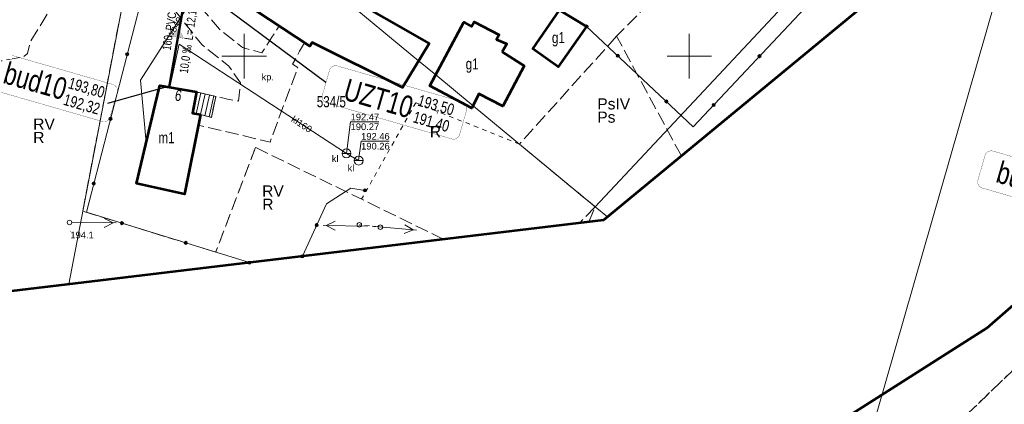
# Model space of a CAD drawing. Header units: metres. Extents: x 7482748 to 7484637, y 5684406 to 5687014.
# Tile 61 of 180: x 7482975 to 7483085, y 5685611 to 5685654. Entities that reach past the tile are written whole.
import ezdxf
from ezdxf.enums import TextEntityAlignment as Align
from ezdxf.lldxf.tags import DXFTag

# ---------------------------------------------------------------- set-up
doc = ezdxf.new("R2010")
doc.units = ezdxf.units.M
doc.header["$MEASUREMENT"] = 0
for name, pattern in [('1', [1.5, 1, -0.5]), ('KTJZ01_500', [2, 1.5, -0.5]), ('l217_500', [2, 1.5, -0.5]), ('l218_500', [1, 0.5, -0.5])]:
    doc.linetypes.add(name, pattern=pattern)
for name, color, linetype, lineweight, true_color in [('.przyłącza', 32, 'Continuous', 50, 0xbd5e00), ('GES__SUPK_01_pL', 7, 'Continuous', 13, 0x803300), ('GES__SUPW_01_pL', 5, 'Continuous', 13, 0x0000ff), ('GES__SUUS_OD_KL', 7, 'Continuous', 13, 0x803300)]:
    doc.layers.add(name, color=color, linetype=linetype, lineweight=lineweight, true_color=true_color)
for name, color, linetype, lineweight in [('_Dzialki', 7, 'Continuous', 0), ('_Dzialki_opis', 7, 'Continuous', 0), ('_Kontury', 7, 'Continuous', 0), ('_Kontury_opis', 7, 'Continuous', 0), ('_Podzial_sekcyjny_krzyze', 7, '1', 13), ('_Uzytki', 7, 'Continuous', 0), ('_Uzytki_opis', 7, 'Continuous', 0), ('_Zakres2', 7, 'Continuous', 0), ('EGB_Adres', 7, 'Continuous', 0), ('EGB_Budynek', 7, 'Continuous', 0), ('EGB_Budynek_opis', 7, 'Continuous', 0), ('EGB_ObiektTrwaleZwiazanyZBudynk', 7, 'Continuous', 0), ('EGBE_L_3', 7, 'Continuous', 0), ('GES__SUSM04_01P', 7, 'Continuous', 13), ('GES__SUSM05_01L', 7, 'Continuous', 13), ('GES__SUUS07_P', 7, 'Continuous', 13), ('KTOK05_01', 7, 'Continuous', 13), ('RTPW01_P', 7, 'Continuous', 0), ('SUPE_L_3', 1, 'Continuous', 13)]:
    doc.layers.add(name, color=color, linetype=linetype, lineweight=lineweight)
doc.layers.add('_ramki_nieplotowane', color=7, linetype='Continuous', lineweight=0, plot=False)
for name, color, linetype, lineweight, true_color, transparency in [('GES__SUPK_01_pT', 7, 'Continuous', 13, 0x803300, 0.25), ('GES__SUPW_01_pT', 5, 'Continuous', 13, 0x0000ff, 0.25), ('GES__SUUS_RD_KT', 7, 'Continuous', 13, 0x803300, 0.25), ('GES__SUUS_RG_KT', 7, 'Continuous', 13, 0x803300, 0.25)]:
    doc.layers.add(name, color=color, linetype=linetype, lineweight=lineweight, true_color=true_color, transparency=transparency)
for name, color, linetype, lineweight, transparency in [('GES__SUUS_ET_05T', 7, 'Continuous', 13, 0.25), ('KTJZ01_O', 7, 'KTJZ01_500', 13, 0.5), ('KTPL01_O', 7, 'KTJZ01_500', 13, 0.5), ('KTPL01_T', 7, 'Continuous', 13, 0.25), ('RTPW01_G', 7, 'Continuous', 13, 0.25)]:
    doc.layers.add(name, color=color, linetype=linetype, lineweight=lineweight, transparency=transparency)
doc.layers.add('IS_kanalizacja_sanitarna', color=7, linetype='SOLID', true_color=0x000000)
doc.layers.add('IS_Opisy_działek_Net', color=7, linetype='SOLID', true_color=0x000000)
doc.layers.add('IS_Węzeł_sieci_kanalizacyjnej_-_opisy', color=7, linetype='Continuous')
doc.styles.get("Standard").update_dxf_attribs({"font": 'simplex.shx', "width": 0.75})
doc.styles.add('STYL_ARIAL', font='simplex.shx', dxfattribs={"width": 0.75, "oblique": 0.1})
doc.styles.add('Style-Arial', font='arial.ttf')
tags = doc.linetypes.add('SOLID', pattern=[10, 10, 0]).pattern_tags.tags
tags[6:7] = [DXFTag(74, 4), DXFTag(75, 0), DXFTag(340, '0'), DXFTag(46, 0.0), DXFTag(50, 0.0), DXFTag(44, 0.0), DXFTag(45, 0.0)]
tags[4:5] = [DXFTag(74, 4), DXFTag(75, 0), DXFTag(340, '0'), DXFTag(46, 0.0), DXFTag(50, 0.0), DXFTag(44, 0.0), DXFTag(45, 0.0)]

# ---------------------------------------------------------------- blocks, each defined once
blk = doc.blocks.new('SUSM04_01')
at = {"layer": 'GES__SUSM04_01P', "linetype": 'Continuous', "lineweight": 13}
blk.add_circle((0, 0), 0.25, dxfattribs=at)
blk = doc.blocks.new('RTPW01')
at = {"layer": 'RTPW01_P', "linetype": 'Continuous', "lineweight": 0}
h = blk.add_hatch(color=256, dxfattribs=at)
edge = h.paths.add_edge_path()
edge.add_arc((0, 0), 0.045, 0, 360)
blk = doc.blocks.new('SUUS07')
at = {"layer": 'GES__SUUS07_P', "linetype": 'Continuous', "lineweight": 13}
blk.add_line((-0.5, 0), (0.5, 0), dxfattribs=at)
blk.add_circle((0, 0), 0.5, dxfattribs=at)

msp = doc.modelspace()

# ---------------------------------------------------------------- hatches: boundary and pattern name
at = {"layer": 'IS_kanalizacja_sanitarna', "linetype": 'Continuous', "ltscale": 0.01}
msp.add_hatch(color=256, dxfattribs=at).paths.add_polyline_path([(7482992.65812, 5685653.11345), (7482991.74496, 5685652.25984), (7482993.2219, 5685651.99781)])
at = {"layer": 'KTOK05_01', "linetype": 'Continuous', "lineweight": 13}
h = msp.add_hatch(color=256, dxfattribs=at)
edge = h.paths.add_edge_path()
edge.add_arc((7483038.47, 5685653.34), 0.175, 0, 360)
h = msp.add_hatch(color=256, dxfattribs=at)
edge = h.paths.add_edge_path()
edge.add_arc((7482986.8601, 5685650.22235), 0.175, 0, 360)
h = msp.add_hatch(color=256, dxfattribs=at)
edge = h.paths.add_edge_path()
edge.add_arc((7483041.96761, 5685650.04985), 0.175, 0, 360)
h = msp.add_hatch(color=256, dxfattribs=at)
edge = h.paths.add_edge_path()
edge.add_arc((7483057.88745, 5685649.99532), 0.175, 0, 360)
h = msp.add_hatch(color=256, dxfattribs=at)
edge = h.paths.add_edge_path()
edge.add_arc((7483047.43045, 5685644.91104), 0.175, 0, 360)
h = msp.add_hatch(color=256, dxfattribs=at)
edge = h.paths.add_edge_path()
edge.add_arc((7483052.74804, 5685644.53304), 0.175, 0, 360)
h = msp.add_hatch(color=256, dxfattribs=at)
edge = h.paths.add_edge_path()
edge.add_arc((7482984.98064, 5685642.96166), 0.175, 0, 360)
h = msp.add_hatch(color=256, dxfattribs=at)
edge = h.paths.add_edge_path()
edge.add_arc((7482983.10117, 5685635.70097), 0.175, 0, 360)
h = msp.add_hatch(color=256, dxfattribs=at)
edge = h.paths.add_edge_path()
edge.add_arc((7483013.57, 5685634.93), 0.175, 0, 360)
h = msp.add_hatch(color=256, dxfattribs=at)
edge = h.paths.add_edge_path()
edge.add_arc((7482986.26646, 5685631.25411), 0.175, 0, 360)
h = msp.add_hatch(color=256, dxfattribs=at)
edge = h.paths.add_edge_path()
edge.add_arc((7483008.14237, 5685631.0241), 0.175, 0, 360)
h = msp.add_hatch(color=256, dxfattribs=at)
edge = h.paths.add_edge_path()
edge.add_arc((7482993.43166, 5685629.03829), 0.175, 0, 360)
h = msp.add_hatch(color=256, dxfattribs=at)
edge = h.paths.add_edge_path()
edge.add_arc((7483006.54344, 5685627.53395), 0.175, 0, 360)
h = msp.add_hatch(color=256, dxfattribs=at)
edge = h.paths.add_edge_path()
edge.add_arc((7483000.59687, 5685626.82247), 0.175, 0, 360)

# ---------------------------------------------------------------- linework, layer by layer
at = {"layer": '.przyłącza', "linetype": 'Continuous'}
msp.add_lwpolyline([(7482993.66871, 5685658.48583), (7482991.55493, 5685646.52707)], dxfattribs=at)
at = {"layer": '_Dzialki', "color": 96, "linetype": 'Continuous', "true_color": 0x008000, "flags": 128}
for points in [[(7483039.43, 5685633.09), (7483112.69, 5685711.26)], [(7482980.29, 5685624.39), (7482987.49, 5685661.88)], [(7483005.49, 5685661.14), (7483019.6, 5685649.49)], [(7483019.6, 5685649.49), (7483021.52, 5685647.9)], [(7483021.52, 5685647.9), (7483025.71, 5685644.42)], [(7483025.71, 5685644.42), (7483039.43, 5685633.09)], [(7483039.43, 5685633.09), (7483040.81, 5685631.95)]]:
    msp.add_lwpolyline(points, dxfattribs=at)
at = {"layer": '_Kontury', "color": 96, "linetype": 'l217_500', "true_color": 0x008000, "flags": 128}
for points in [[(7483052.5, 5685663.12), (7483041.84, 5685652.24)], [(7482981.86, 5685632.6), (7482987.49, 5685661.88)], [(7483041.84, 5685652.24), (7483030.92, 5685640.12)], [(7483049.11, 5685638.8), (7483041.84, 5685652.24)], [(7483079.6, 5685608.24), (7483120.48, 5685647.58)], [(7483030.92, 5685640.12), (7483039.43, 5685633.09)], [(7483001.27, 5685639.75), (7482996.8, 5685628)], [(7483022.41, 5685629.43), (7483001.27, 5685639.75)], [(7482996.8, 5685628), (7482981.86, 5685632.6)], [(7483039.43, 5685633.09), (7483037.66, 5685631.26)], [(7483038.7, 5685631.38), (7483039.43, 5685633.09)]]:
    msp.add_lwpolyline(points, dxfattribs=at)
at = {"layer": '_Podzial_sekcyjny_krzyze', "linetype": 'Continuous'}
for p, q in [((7483000, 5685647.5), (7483000, 5685652.5)), ((7483050, 5685647.5), (7483050, 5685652.5)), ((7482997.5, 5685650), (7483002.5, 5685650)), ((7483047.5, 5685650), (7483052.5, 5685650))]:
    msp.add_line(p, q, dxfattribs=at)
at = {"layer": '_ramki_nieplotowane', "color": 3, "linetype": 'Continuous', "lineweight": 0, "flags": 128}
msp.add_lwpolyline([(7482977.55, 5685284.54), (7483263.01, 5685202.51), (7483379.14, 5685606.66), (7483093.69, 5685688.69), (7482977.55, 5685284.54)], close=True, dxfattribs=at)
at = {"layer": '_Uzytki', "color": 96, "linetype": 'l218_500', "true_color": 0x008000, "flags": 128}
for points in [[(7482981.86, 5685632.6), (7482987.49, 5685661.88)], [(7483120.48, 5685647.58), (7483079.6, 5685608.24)], [(7483019.28, 5685644.78), (7483013.19, 5685633.94)], [(7483030.92, 5685640.12), (7483019.28, 5685644.78)], [(7483039.43, 5685633.09), (7483030.92, 5685640.12)], [(7483001.27, 5685639.75), (7482996.8, 5685628)], [(7482996.8, 5685628), (7482981.86, 5685632.6)], [(7483038.7, 5685631.38), (7483039.43, 5685633.09)]]:
    msp.add_lwpolyline(points, dxfattribs=at)
at = {"layer": '_Zakres2', "color": 250, "linetype": 'Continuous', "lineweight": 53, "flags": 128}
msp.add_lwpolyline([(7482991.37, 5685560.9), (7483083.45, 5685619.51), (7483112.08, 5685644.47), (7483131.57, 5685661.66), (7483127.09, 5685670.73), (7483100.28, 5685688.63), (7483097.17, 5685690.64), (7483095.7, 5685689.49), (7483085.87, 5685672.8), (7483072.78, 5685658.34), (7483040.36, 5685631.58), (7482964.47, 5685622.5), (7482928.84, 5685620.65), (7482905.48, 5685611.17), (7482892.01, 5685569.18)], dxfattribs=at)
at = {"layer": 'EGB_Budynek', "color": 7, "linetype": 'Continuous', "lineweight": 53, "flags": 128}
for points in [[(7483010.92, 5685657.06), (7483020.77, 5685651.42), (7483017.78, 5685646.49), (7483007.63, 5685651.55), (7483007.37, 5685651.12), (7482998.27, 5685657.17), (7483001.94, 5685663.27), (7483004.23, 5685661.9), (7483010.98, 5685657.88), (7483011.3, 5685657.69), (7483010.92, 5685657.06)], [(7483038.47, 5685653.34), (7483035.28, 5685648.82), (7483032.41, 5685650.81), (7483035.42, 5685655.15), (7483038.47, 5685653.34)], [(7483028.98, 5685650.49), (7483031.46, 5685648.9), (7483029.06, 5685644.38), (7483026.36, 5685645.76), (7483025.58, 5685644.17), (7483020.86, 5685646.67), (7483024.68, 5685653.81), (7483025.55, 5685653.35), (7483025.84, 5685653.87), (7483028.63, 5685652.39), (7483028.34, 5685651.86), (7483029.5, 5685651.4), (7483028.98, 5685650.49)], [(7482995.08, 5685643.45), (7482993.3, 5685634.5), (7482987.91, 5685635.71), (7482990, 5685644.52), (7482990.52, 5685646.71), (7482994.65, 5685645.98), (7482994.19, 5685643.6), (7482995.08, 5685643.45)]]:
    msp.add_lwpolyline(points, dxfattribs=at)
at = {"layer": 'EGB_ObiektTrwaleZwiazanyZBudynk', "color": 7, "linetype": 'Continuous', "const_width": 0.09, "flags": 128}
msp.add_lwpolyline([(7482996.82, 5685645.48), (7482994.65, 5685645.98), (7482994.19, 5685643.6), (7482995.08, 5685643.45), (7482996.31, 5685643.13), (7482996.82, 5685645.48)], dxfattribs=at)
at = {"layer": 'EGBE_L_3', "linetype": 'Continuous', "lineweight": 0}
for p, q in [((7482994.65, 5685645.98), (7482994.19, 5685643.6)), ((7482994.65, 5685645.98), (7482996.82, 5685645.48)), ((7482996.82, 5685645.48), (7482996.31, 5685643.13)), ((7482994.19, 5685643.6), (7482995.08, 5685643.45)), ((7482995.08, 5685643.45), (7482996.31, 5685643.13))]:
    msp.add_line(p, q, dxfattribs=at)
at = {"layer": 'EGBE_L_3', "linetype": 'Continuous'}
for p, q in [((7482995.14, 5685645.87), (7482994.6, 5685643.53)), ((7482995.62, 5685645.76), (7482995.09, 5685643.45)), ((7482996.11, 5685645.64), (7482995.58, 5685643.32)), ((7482996.6, 5685645.53), (7482996.06, 5685643.19))]:
    msp.add_line(p, q, dxfattribs=at)
msp.add_point((7482994.65, 5685645.98), dxfattribs=at)
at = {"layer": 'GES__SUPK_01_pL', "linetype": 'Continuous', "lineweight": 13, "flags": 128}
msp.add_lwpolyline([(7483012.86, 5685638.28), (7483011.49, 5685639.09), (7482992.69, 5685651.35), (7482991.66, 5685646.51)], dxfattribs=at)
at = {"layer": 'GES__SUPW_01_pL', "linetype": 'Continuous', "lineweight": 13, "flags": 128}
msp.add_lwpolyline([(7482995.91, 5685668.94), (7482995.93, 5685659.12), (7482988.34, 5685647.29), (7482989, 5685640.29)], dxfattribs=at)
at = {"layer": 'GES__SUSM05_01L', "linetype": 'Continuous', "lineweight": 13}
for p, q in [((7483013.06, 5685631.05), (7483012.94, 5685631.06)), ((7483014.06, 5685630.94), (7483013.56, 5685630.99)), ((7483015.05, 5685630.83), (7483014.55, 5685630.88))]:
    msp.add_line(p, q, dxfattribs=at)
for centre in [(7483012.94, 5685631.06), (7483015.3, 5685630.8)]:
    msp.add_circle(centre, 0.25, dxfattribs=at)
at = {"layer": 'GES__SUUS_OD_KL', "linetype": 'Continuous', "lineweight": 13, "flags": 128}
for points in [[(7483011.49, 5685639.09), (7483011.96, 5685642.63), (7483015.12, 5685642.63)], [(7483012.86, 5685638.28), (7483013.14, 5685640.45), (7483016.3, 5685640.45)]]:
    msp.add_lwpolyline(points, dxfattribs=at)
at = {"layer": 'IS_kanalizacja_sanitarna', "linetype": 'Continuous', "ltscale": 0.01, "const_width": 0.02}
msp.add_lwpolyline([(7482992.65812, 5685653.11345), (7482991.74496, 5685652.25984), (7482993.2219, 5685651.99781), (7482992.65812, 5685653.11345)], dxfattribs=at)
at = {"layer": 'IS_Węzeł_sieci_kanalizacyjnej_-_opisy', "color": 18, "linetype": 'SOLID', "ltscale": 0.01, "true_color": 0x000000}
for points in [[(7483009.18519, 5685647.02716), (7482993.6315, 5685658.59984)], [(7482984.68563, 5685644.72135), (7482991.51005, 5685646.64243)]]:
    msp.add_lwpolyline(points, dxfattribs=at)
at = {"layer": 'IS_Węzeł_sieci_kanalizacyjnej_-_opisy', "color": 18, "linetype": 'SOLID', "ltscale": 0.01, "true_color": 0x000000, "const_width": 0.03}
for points in [[(7482970.93302, 5685646.45208), (7482984.05019, 5685642.67556, 0.414214), (7482984.94129, 5685643.16825), (7482985.7381, 5685645.93584, 0.414214), (7482985.2454, 5685646.82693), (7482972.12822, 5685650.60345, 0.414214), (7482971.23713, 5685650.11076), (7482970.44032, 5685647.34318, 0.414214), (7482970.93302, 5685646.45208)], [(7483009.27948, 5685644.75227), (7483023.30958, 5685640.71291, 0.414214), (7483024.20068, 5685641.20561), (7483024.99748, 5685643.97319, 0.414214), (7483024.50479, 5685644.86429), (7483010.47469, 5685648.90364, 0.414214), (7483009.58359, 5685648.41095), (7483008.78679, 5685645.64337, 0.414214), (7483009.27948, 5685644.75227)], [(7483082.92149, 5685635.19339), (7483094.22244, 5685631.93977, 0.414214), (7483095.11354, 5685632.43247), (7483095.91034, 5685635.20005, 0.414214), (7483095.41765, 5685636.09115), (7483084.11669, 5685639.34476, 0.414214), (7483083.2256, 5685638.85207), (7483082.42879, 5685636.08449, 0.414214), (7483082.92149, 5685635.19339)]]:
    msp.add_lwpolyline(points, format="xyb", dxfattribs=at)
at = {"layer": 'KTJZ01_O', "linetype": 'KTJZ01_500', "lineweight": 13, "flags": 128}
msp.add_lwpolyline([(7482987.56, 5685661.17), (7482986.81, 5685662.3), (7482982.8, 5685661.54), (7482976.77, 5685657.52), (7482971.87, 5685654.72), (7482971.51, 5685653.69), (7482970.77, 5685649.76), (7482971.83, 5685649.47), (7482972.66, 5685649.46), (7482975.22, 5685649.92), (7482975.66, 5685650.29), (7482975.97, 5685651.59), (7482977.96, 5685654.87), (7482987.56, 5685661.17)], close=True, dxfattribs=at)
at = {"layer": 'KTOK05_01', "linetype": 'Continuous', "lineweight": 13, "flags": 128}
for points in [[(7483054.27, 5685689.04), (7483093.82, 5685722.74), (7483096.92, 5685721.95), (7483113.63, 5685709.24), (7483104.72, 5685699.77), (7483050.44, 5685642.08), (7483038.47, 5685653.34)], [(7483000.6, 5685626.82), (7482982.27, 5685632.49), (7482989.14, 5685659.03)], [(7483013.57, 5685634.93), (7483011.99, 5685635.18), (7483009.24, 5685633.42), (7483006.54, 5685627.53)]]:
    msp.add_lwpolyline(points, dxfattribs=at)
at = {"layer": 'KTOK05_01', "linetype": 'Continuous', "lineweight": 13}
for centre in [(7483038.47, 5685653.34), (7482986.86, 5685650.22), (7483041.97, 5685650.05), (7483057.89, 5685650), (7483047.43, 5685644.91), (7483052.75, 5685644.53), (7482984.98, 5685642.96), (7482983.1, 5685635.7), (7483013.57, 5685634.93), (7482986.27, 5685631.25), (7483008.14, 5685631.02), (7482993.43, 5685629.04), (7483006.54, 5685627.53), (7483000.6, 5685626.82)]:
    msp.add_circle(centre, 0.175, dxfattribs=at)
at = {"layer": 'KTPL01_O', "linetype": 'KTJZ01_500', "lineweight": 13, "flags": 128}
msp.add_lwpolyline([(7482989.22, 5685661.26), (7482991.69, 5685662.09), (7482992.35, 5685660.1), (7482993.05, 5685658), (7482997.21, 5685653.02), (7482999.8, 5685650.98), (7483001.99, 5685650.38), (7483003.11, 5685652.13), (7483003.93, 5685653.41), (7483006.77, 5685651.52), (7483006.23, 5685650.55), (7483005.43, 5685649.11), (7483006.02, 5685648.72), (7483002.91, 5685640.36), (7482997.46, 5685641.64), (7482994.84, 5685642.25), (7482995.08, 5685643.45), (7482996.31, 5685643.13), (7482996.82, 5685645.48), (7482998.14, 5685645.19), (7482999.36, 5685644.96), (7482999.6, 5685646.99), (7482998.28, 5685648.88), (7482995.24, 5685651.3), (7482990.6, 5685657.19), (7482989.22, 5685661.26)], close=True, dxfattribs=at)
at = {"layer": 'SUPE_L_3', "linetype": 'Continuous'}
for p, q in [((7482985.63, 5685631.27), (7482980.63, 5685631.33)), ((7482985.28, 5685631.27), (7482984.27, 5685630.78)), ((7482985.28, 5685631.27), (7482984.29, 5685631.78)), ((7483013.87, 5685630.93), (7483008.87, 5685630.99)), ((7483010.23, 5685631.48), (7483009.22, 5685630.99)), ((7483010.21, 5685630.48), (7483009.22, 5685630.99)), ((7483019, 5685630.49), (7483018.05, 5685631.08)), ((7483019.35, 5685630.46), (7483014.37, 5685630.91)), ((7483019, 5685630.49), (7483017.96, 5685630.09))]:
    msp.add_line(p, q, dxfattribs=at)

# ---------------------------------------------------------------- block references
at = {"layer": 'GES__SUSM04_01P', "linetype": 'Continuous', "lineweight": 13}
msp.add_blockref('SUSM04_01', (7482980.38, 5685631.33), dxfattribs=at)
at = {"layer": 'GES__SUUS07_P', "linetype": 'Continuous', "lineweight": 13}
for p in [(7483011.49, 5685639.09), (7483012.86, 5685638.28)]:
    msp.add_blockref('SUUS07', p, dxfattribs=at)
at = {"layer": 'RTPW01_P', "linetype": 'Continuous', "lineweight": 0}
msp.add_blockref('RTPW01', (7482980.48, 5685630.29), dxfattribs=at)

# ---------------------------------------------------------------- texts
at = {"layer": '_Dzialki_opis', "color": 96, "true_color": 0x008000, "insert": (7483008.15, 5685644.25), "char_height": 1.25, "attachment_point": 7, "line_spacing_factor": 0.6, "style": 'STYL_ARIAL'}
msp.add_mtext('\\fArial|b0|i0|c238238|p39;534/5', dxfattribs=at)
at = {"layer": '_Kontury_opis', "color": 96, "linetype": 'Continuous', "lineweight": 13, "true_color": 0x008000, "style": 'Style-Arial'}
for s, p in [('PsIV', (7483039.67, 5685644.02)), ('RV', (7482976.3, 5685641.75)), ('RV', (7483002.02, 5685634.24))]:
    msp.add_text(s, height=1.25, dxfattribs=at).set_placement(p)
at = {"layer": '_Uzytki_opis', "color": 96, "linetype": 'Continuous', "lineweight": 13, "true_color": 0x008000, "style": 'Style-Arial'}
for s, p in [('Ps', (7483039.67, 5685642.53)), ('R', (7483020.85, 5685640.9)), ('R', (7482976.3, 5685640.25)), ('R', (7483002.03, 5685632.75))]:
    msp.add_text(s, height=1.25, dxfattribs=at).set_placement(p)
at = {"layer": 'EGB_Adres', "insert": (7482992.72, 5685646.23), "char_height": 1.25, "attachment_point": 8, "rotation": 170.2563587, "line_spacing_factor": 0.6, "style": 'STYL_ARIAL'}
msp.add_mtext('\\fArial|b0|i0|c238238|p39;9', dxfattribs=at)
at = {"layer": 'EGB_Budynek_opis', "color": 7, "char_height": 1.25, "attachment_point": 7, "line_spacing_factor": 0.6, "style": 'STYL_ARIAL'}
for s, insert in [('\\fArial|b0|i0|c238238|p39;g1', (7483034.57, 5685651.09)), ('\\fArial|b0|i0|c238238|p39;g1', (7483024.88, 5685648.14)), ('\\fArial|b0|i0|c238238|p39;m1', (7482990.36, 5685640.23))]:
    msp.add_mtext(s, dxfattribs=dict(at, insert=insert))
at = {"layer": 'GES__SUPK_01_pT', "linetype": 'Continuous', "lineweight": 13, "style": 'Style-Arial'}
msp.add_text('kl160', height=0.75, rotation=326.89, dxfattribs=at).set_placement((7483005.21, 5685642.73))
at = {"layer": 'GES__SUPW_01_pT', "linetype": 'Continuous', "lineweight": 13, "style": 'Style-Arial'}
msp.add_text('wo40', height=0.75, rotation=57.32, dxfattribs=at).set_placement((7482992.16, 5685653.24), align=Align.MIDDLE_CENTER)
at = {"layer": 'GES__SUUS_ET_05T', "linetype": 'Continuous', "lineweight": 13, "style": 'Style-Arial'}
for p in [(7483009.84, 5685638.12), (7483011.62, 5685637.06)]:
    msp.add_text('kl', height=0.75, dxfattribs=at).set_placement(p)
at = {"layer": 'GES__SUUS_RD_KT', "linetype": 'Continuous', "lineweight": 13, "style": 'Style-Arial'}
for s, p in [('190.27', (7483011.96, 5685642.45)), ('190.26', (7483013.14, 5685640.27))]:
    msp.add_text(s, height=0.75, dxfattribs=at).set_placement(p, align=Align.TOP_LEFT)
at = {"layer": 'GES__SUUS_RG_KT', "linetype": 'Continuous', "lineweight": 13, "style": 'Style-Arial'}
for s, p in [('192.47', (7483011.96, 5685642.8)), ('192.46', (7483013.14, 5685640.62))]:
    msp.add_text(s, height=0.75, dxfattribs=at).set_placement(p)
at = {"layer": 'IS_Opisy_działek_Net', "linetype": 'Continuous', "ltscale": 0.01, "char_height": 0.9648, "rotation": 82.1557856}
for s, insert, attachment_point in [('\\fArial|b0|i0;L= 12,1 m', (7482993.87235, 5685656.36948), 3), ('{\\fArial|b0|i0|c238|p34;PVC}', (7482992.40653, 5685654.87591), 9), ('\\fArial|b0|i0;160', (7482991.98401, 5685652.27538), 9), ('\\fArial|b0|i0;10,0 ‰', (7482993.15689, 5685651.38356), 3)]:
    msp.add_mtext(s, dxfattribs=dict(at, insert=insert, attachment_point=attachment_point))
at = {"layer": 'IS_Węzeł_sieci_kanalizacyjnej_-_opisy', "color": 18, "linetype": 'SOLID', "ltscale": 0.01, "true_color": 0x000000, "rotation": 343.9385491}
for s, insert, char_height, attachment_point in [('\\fArial|b0|i0;bud10', (7482979.62599, 5685645.01949), 2.448, 9), ('\\fArial|b0|i0;UZT10', (7483018.51921, 5685642.96536), 2.448, 9), ('\\fArial|b0|i0;193,80', (7482980.06936, 5685646.19803), 1.2888, 7), ('\\fArial|b0|i0;192,32', (7482979.95581, 5685645.80365), 1.2888, 1), ('\\fArial|b0|i0;193,50', (7483019.32875, 5685644.23538), 1.2888, 7), ('\\fArial|b0|i0;191,40', (7483019.2152, 5685643.841), 1.2888, 1), ('\\fArial|b0|i0;bud1', (7483089.79823, 5685634.28371), 2.448, 9)]:
    msp.add_mtext(s, dxfattribs=dict(at, insert=insert, char_height=char_height, attachment_point=attachment_point))
at = {"layer": 'KTPL01_T', "linetype": 'Continuous', "lineweight": 13, "style": 'Style-Arial'}
msp.add_text('kp.', height=0.75, dxfattribs=at).set_placement((7483001.95, 5685647.29))
at = {"layer": 'RTPW01_G', "linetype": 'Continuous', "lineweight": 13, "style": 'Style-Arial'}
msp.add_text('194.1', height=0.75, dxfattribs=at).set_placement((7482980.48, 5685630.29), align=Align.TOP_LEFT)

doc.saveas('drawing.dxf')
